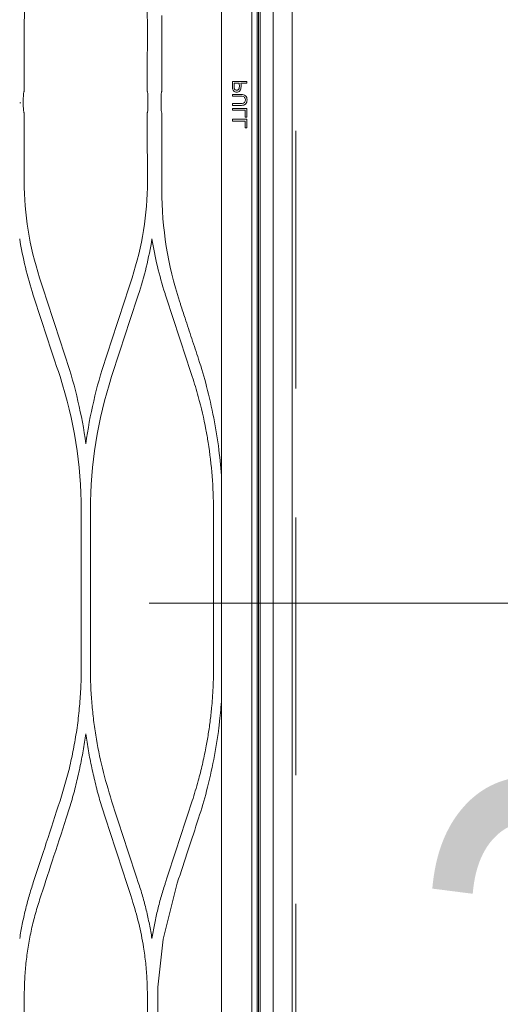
# Model space of a CAD drawing. Header units: inches. Extents: x 69729 to 77643, y -43505 to -36607.
# Tile 21 of 69: x 71989 to 72003, y -38206 to -38177. Entities that reach past the tile are written whole.
import ezdxf

# ---------------------------------------------------------------- set-up
doc = ezdxf.new("R2010")
doc.units = ezdxf.units.IN
doc.header["$MEASUREMENT"] = 0
doc.linetypes.add('HIDDEN', pattern=[0.375, 0.25, -0.125])
doc.layers.get('0').update_dxf_attribs({"lineweight": 0})
doc.layers.get('Defpoints').update_dxf_attribs({"lineweight": 0})
for name, color, linetype, lineweight in [('p--drzwi', 125, 'Continuous', 0), ('p--klimatyzator', 30, 'Continuous', 15), ('p--opis drzwi', 252, 'Continuous', 0), ('p--podciąg', 61, 'Continuous', 0), ('p--wymiary-1-50', 5, 'Continuous', 0)]:
    doc.layers.add(name, color=color, linetype=linetype, lineweight=lineweight)
doc.styles.add('1-50', font='arial.ttf', dxfattribs={"width": 0.75, "height": 12.5})
doc.styles.add('STYL-1', font='arial.ttf', dxfattribs={"width": 0.75})
doc.dimstyles.new('1-50', dxfattribs={"dimtxt": 12.5, "dimasz": 5, "dimexe": 5, "dimexo": 5, "dimgap": 0.09, "dimtad": 0, "dimdsep": 46, "dimtxsty": '1-50', "dimblk": 'OBLIQUE', "dimcen": 0.09, "dimadec": 0, "dimazin": 0, "dimtfac": 1, "dimtdec": 4, "dimtix": 1, "dimtofl": 0, "dimtmove": 2, "dimatfit": 3, "dimldrblk": 'OBLIQUE', "dimfxl": 5, "dimfxlon": 1, "dimtvp": 0.8, "dimtolj": 1, "dimtzin": 0, "dimarcsym": 0})

# ---------------------------------------------------------------- blocks, each defined once
blk = doc.blocks.new('drzwi-90-100')
blk.add_arc((10.8, 3.225), 84.153, 359.52334, 90.47666)
blk = doc.blocks.new('_OBLIQUE')
at = {"color": 0, "linetype": 'ByBlock', "lineweight": -2}
for p, q in [((-0.5, -0.5), (0.5, 0.5)), ((0, 0), (0, 0))]:
    blk.add_line(p, q, dxfattribs=at)
blk = doc.blocks.new('*D30')
at = {"layer": 'Defpoints', "color": 0}
for p in [(71526.912, -38105.971), (71997.121, -38105.971), (71588.357, -38366.071)]:
    blk.add_point(p, dxfattribs=at)
at = {"layer": 'p--wymiary-1-50', "color": 0, "linetype": 'Continuous', "lineweight": -2}
for p, q in [((71531.912, -38105.971), (71521.912, -38105.971)), ((71526.912, -38366.071), (71526.912, -38105.971)), ((71531.912, -38366.071), (71521.912, -38366.071))]:
    blk.add_line(p, q, dxfattribs=at)
at = {"layer": 'p--wymiary-1-50', "color": 0, "lineweight": -2, "xscale": 5, "yscale": 5, "zscale": 5}
for p, rotation in [((71526.912, -38105.971), 90), ((71526.912, -38366.071), 270)]:
    blk.add_blockref('_OBLIQUE', p, dxfattribs=dict(at, rotation=rotation))
at = {"layer": 'p--wymiary-1-50', "color": 0, "linetype": 'Continuous', "ltscale": 12, "insert": (71516.702, -38236.021), "char_height": 12.5, "attachment_point": 5, "rotation": 90, "style": '1-50'}
blk.add_mtext('\\A1;260.1', dxfattribs=at)
blk = doc.blocks.new('*D161')
at = {"layer": 'Defpoints', "color": 0}
for p in [(71979.561, -38144.421), (71997.121, -38144.421), (71997.121, -38244.421)]:
    blk.add_point(p, dxfattribs=at)
at = {"layer": 'p--wymiary-1-50', "color": 0, "linetype": 'Continuous', "lineweight": -2}
for p, q in [((71984.561, -38144.421), (71974.561, -38144.421)), ((71979.561, -38244.421), (71979.561, -38144.421)), ((71984.561, -38244.421), (71974.561, -38244.421))]:
    blk.add_line(p, q, dxfattribs=at)
at = {"layer": 'p--wymiary-1-50', "color": 0, "lineweight": -2, "xscale": 5, "yscale": 5, "zscale": 5}
for p, rotation in [((71979.561, -38144.421), 90), ((71979.561, -38244.421), 270)]:
    blk.add_blockref('_OBLIQUE', p, dxfattribs=dict(at, rotation=rotation))
at = {"layer": 'p--wymiary-1-50', "color": 0, "linetype": 'Continuous', "ltscale": 12, "insert": (71969.351, -38194.421), "char_height": 12.5, "attachment_point": 5, "rotation": 90, "style": '1-50'}
blk.add_mtext('\\A1;100', dxfattribs=at)
blk = doc.blocks.new('A$C66B7A3C4')
at = {"layer": 'p--klimatyzator', "lineweight": 15}
for p, q in [((0.557, 85.44), (0.557, 43.5)), ((0.932, 43.5), (0.932, 85.44)), ((0.987, 1.56), (0.987, 85.44)), ((1.019, 84.083), (1.019, 2.917)), ((1.18, 3.822), (1.18, 83.178)), ((2.055, 83.178), (2.055, 57.846)), ((3.796, 60.187), (3.796, 57.973)), ((7.799, 59.933), (7.799, 57.973)), ((1.323, 58.21), (1.323, 58.264)), ((1.739, 57.885), (1.739, 57.832)), ((1.739, 57.62), (1.739, 57.567)), ((2.055, 57.557), (2.055, 57.765)), ((3.819, 57.765), (3.819, 57.557)), ((7.827, 57.557), (7.827, 57.765)), ((1.323, 57.226), (1.323, 57.48)), ((1.372, 57.426), (1.372, 57.226)), ((1.739, 57.48), (1.739, 57.426)), ((2.055, 57.477), (2.055, 29.523)), ((3.796, 57.35), (3.796, 55.102)), ((7.799, 57.349), (7.799, 55.357)), ((1.323, 56.912), (1.323, 57.165)), ((1.372, 57.111), (1.372, 56.912)), ((1.739, 57.165), (1.739, 57.111)), ((2.728, 50.18), (2.727, 50.181)), ((2.292, 41.316), (2.292, 45.684)), ((5.876, 45.788), (5.876, 41.212)), ((6.139, 41.212), (6.139, 45.788)), ((0.557, 43.5), (0.557, 1.56)), ((0.932, 1.56), (0.932, 43.5)), ((2.728, 36.82), (2.727, 36.819)), ((3.346, 34.932), (3.756, 33.301)), ((3.756, 33.301), (3.915, 31.898)), ((4.215, 31.65), (4.215, 31.644)), ((7.799, 29.651), (7.799, 31.643))]:
    blk.add_line(p, q, dxfattribs=at)
for points, knots in [([(0.003, 86.874), (0.003, 86.176), (0.003, 85.478), (0.003, 84.78), (0.003, 84.041), (0.003, 83.301), (0.003, 82.562), (0.003, 81.869), (0.003, 81.176), (0.003, 80.483), (0.003, 79.836), (0.003, 79.189), (0.003, 78.541), (0.003, 77.94), (0.003, 77.339), (0.003, 76.738), (0.003, 76.183), (0.003, 75.627), (0.003, 75.072), (0.003, 74.563), (0.003, 74.054), (0.003, 73.544), (0.003, 73.177), (0.003, 72.809), (0.003, 72.441), (0.003, 72.101), (0.003, 71.762), (0.003, 71.422), (0.003, 71.111), (0.003, 70.8), (0.003, 70.489), (0.003, 70.206), (0.003, 69.923), (0.003, 69.641), (0.003, 69.386), (0.003, 69.132), (0.003, 68.878), (0.003, 68.642), (0.003, 68.406), (0.003, 68.17), (0.003, 67.91), (0.003, 67.651), (0.003, 67.391), (0.003, 67.019), (0.003, 66.648), (0.003, 66.276), (0.003, 65.858), (0.003, 65.44), (0.003, 65.022), (0.003, 64.558), (0.003, 64.094), (0.003, 63.63), (0.003, 63.12), (0.003, 62.61), (0.003, 62.1), (0.003, 61.544), (0.003, 60.987), (0.003, 60.431), (0.003, 59.829), (0.003, 59.226), (0.003, 58.624), (0.003, 57.975), (0.003, 57.326), (0.003, 56.678), (0.003, 56.043), (0.003, 55.407), (0.003, 54.772), (0.003, 54.098), (0.003, 53.424), (0.003, 52.751), (0.003, 52.038), (0.003, 51.325), (0.003, 50.612), (0.003, 49.861), (0.003, 49.109), (0.003, 48.358), (0.003, 47.568), (0.003, 46.777), (0.003, 45.987), (0.003, 45.158), (0.003, 44.329), (0.003, 43.5)], [0, 0, 0, 0, 1, 1, 1, 2, 2, 2, 3, 3, 3, 4, 4, 4, 5, 5, 5, 6, 6, 6, 7, 7, 7, 8, 8, 8, 9, 9, 9, 10, 10, 10, 11, 11, 11, 12, 12, 12, 13, 13, 13, 14, 14, 14, 15, 15, 15, 16, 16, 16, 17, 17, 17, 18, 18, 18, 19, 19, 19, 20, 20, 20, 21, 21, 21, 22, 22, 22, 23, 23, 23, 24, 24, 24, 25, 25, 25, 26, 26, 26, 27, 27, 27, 27]), ([(4.662, 62.737), (4.594, 62.511), (4.526, 62.285), (4.469, 62.056), (4.412, 61.826), (4.366, 61.593), (4.329, 61.358), (4.304, 61.202), (4.283, 61.045), (4.266, 60.887), (4.249, 60.73), (4.236, 60.572), (4.228, 60.414), (4.22, 60.256), (4.218, 60.098), (4.215, 59.94)], [0, 0, 0, 0, 1, 1, 1, 2, 2, 2, 3, 3, 3, 4, 4, 4, 5, 5, 5, 5]), ([(7.799, 59.933), (7.797, 60.092), (7.794, 60.252), (7.787, 60.411), (7.779, 60.569), (7.766, 60.727), (7.749, 60.885), (7.733, 61.042), (7.712, 61.199), (7.687, 61.355), (7.662, 61.51), (7.633, 61.665), (7.6, 61.82), (7.567, 61.974), (7.53, 62.128), (7.489, 62.28), (7.446, 62.433), (7.399, 62.585), (7.352, 62.736)], [0, 0, 0, 0, 1, 1, 1, 2, 2, 2, 3, 3, 3, 4, 4, 4, 5, 5, 5, 6, 6, 6, 6]), ([(1.735, 58.049), (1.733, 58.036), (1.729, 58.022), (1.722, 58.01), (1.717, 58.001), (1.711, 57.992), (1.703, 57.985), (1.695, 57.978), (1.686, 57.972), (1.676, 57.967), (1.665, 57.962), (1.653, 57.958), (1.64, 57.956), (1.623, 57.953), (1.606, 57.954), (1.589, 57.957), (1.575, 57.96), (1.561, 57.965), (1.549, 57.972), (1.539, 57.978), (1.53, 57.985), (1.522, 57.994), (1.514, 58.003), (1.508, 58.013), (1.504, 58.024), (1.497, 58.042), (1.494, 58.061), (1.493, 58.08), (1.489, 58.123), (1.492, 58.166), (1.492, 58.21)], [0, 0, 0, 0, 1, 1, 1, 2, 2, 2, 3, 3, 3, 4, 4, 4, 5, 5, 5, 6, 6, 6, 7, 7, 7, 8, 8, 8, 9, 9, 9, 10, 10, 10, 10]), ([(1.541, 58.21), (1.541, 58.17), (1.539, 58.13), (1.541, 58.09), (1.542, 58.079), (1.544, 58.069), (1.547, 58.059), (1.549, 58.051), (1.552, 58.044), (1.556, 58.038), (1.56, 58.031), (1.566, 58.026), (1.572, 58.022), (1.578, 58.018), (1.584, 58.015), (1.59, 58.013), (1.6, 58.01), (1.61, 58.009), (1.62, 58.01), (1.63, 58.01), (1.641, 58.012), (1.651, 58.016), (1.658, 58.019), (1.664, 58.024), (1.669, 58.029), (1.675, 58.034), (1.68, 58.041), (1.683, 58.048), (1.684, 58.05), (1.685, 58.053), (1.686, 58.056)], [0, 0, 0, 0, 1, 1, 1, 2, 2, 2, 3, 3, 3, 4, 4, 4, 5, 5, 5, 6, 6, 6, 7, 7, 7, 8, 8, 8, 9, 9, 9, 10, 10, 10, 10]), ([(1.686, 58.056), (1.69, 58.071), (1.69, 58.086), (1.69, 58.101), (1.69, 58.116), (1.69, 58.13), (1.69, 58.145), (1.69, 58.167), (1.69, 58.188), (1.69, 58.21)], [0, 0, 0, 0, 1, 1, 1, 2, 2, 2, 3, 3, 3, 3]), ([(1.739, 58.264), (1.739, 58.244), (1.739, 58.225), (1.739, 58.205), (1.739, 58.186), (1.739, 58.166), (1.739, 58.147), (1.739, 58.114), (1.741, 58.081), (1.735, 58.049)], [0, 0, 0, 0, 1, 1, 1, 2, 2, 2, 3, 3, 3, 3]), ([(3.819, 57.765), (3.819, 57.787), (3.819, 57.809), (3.818, 57.829), (3.817, 57.849), (3.816, 57.868), (3.815, 57.885), (3.813, 57.903), (3.812, 57.918), (3.81, 57.931), (3.807, 57.945), (3.805, 57.955), (3.803, 57.962), (3.8, 57.969), (3.798, 57.972), (3.796, 57.973)], [0, 0, 0, 0, 1, 1, 1, 2, 2, 2, 3, 3, 3, 4, 4, 4, 5, 5, 5, 5]), ([(4.222, 57.973), (4.219, 57.973), (4.216, 57.969), (4.214, 57.961), (4.212, 57.953), (4.209, 57.94), (4.207, 57.924), (4.205, 57.909), (4.204, 57.89), (4.202, 57.869), (4.201, 57.849), (4.2, 57.826), (4.2, 57.803), (4.2, 57.79), (4.2, 57.778), (4.2, 57.765)], [0, 0, 0, 0, 1, 1, 1, 2, 2, 2, 3, 3, 3, 4, 4, 4, 5, 5, 5, 5]), ([(7.799, 57.973), (7.803, 57.973), (7.806, 57.969), (7.809, 57.96), (7.812, 57.951), (7.815, 57.937), (7.818, 57.919), (7.82, 57.903), (7.823, 57.882), (7.824, 57.859), (7.825, 57.839), (7.826, 57.815), (7.827, 57.792), (7.827, 57.783), (7.827, 57.774), (7.827, 57.765)], [0, 0, 0, 0, 1, 1, 1, 2, 2, 2, 3, 3, 3, 4, 4, 4, 5, 5, 5, 5]), ([(1.739, 57.567), (1.652, 57.567), (1.565, 57.564), (1.478, 57.567), (1.434, 57.569), (1.388, 57.577), (1.357, 57.608), (1.326, 57.639), (1.315, 57.685), (1.316, 57.728), (1.316, 57.772), (1.327, 57.818), (1.359, 57.848), (1.391, 57.877), (1.438, 57.884), (1.481, 57.885), (1.567, 57.888), (1.653, 57.885), (1.739, 57.885)], [0, 0, 0, 0, 1, 1, 1, 2, 2, 2, 3, 3, 3, 4, 4, 4, 5, 5, 5, 6, 6, 6, 6]), ([(1.739, 57.832), (1.686, 57.832), (1.633, 57.832), (1.58, 57.832), (1.527, 57.832), (1.472, 57.84), (1.422, 57.823), (1.396, 57.814), (1.377, 57.792), (1.37, 57.766), (1.363, 57.741), (1.363, 57.713), (1.37, 57.687), (1.376, 57.661), (1.395, 57.639), (1.42, 57.63), (1.445, 57.622), (1.472, 57.62), (1.499, 57.62)], [0, 0, 0, 0, 1, 1, 1, 2, 2, 2, 3, 3, 3, 4, 4, 4, 5, 5, 5, 6, 6, 6, 6]), ([(2.055, 57.765), (2.055, 57.788), (2.055, 57.812), (2.055, 57.834), (2.055, 57.838), (2.055, 57.842), (2.055, 57.846)], [0, 0, 0, 0, 1, 1, 1, 2, 2, 2, 2]), ([(2.055, 57.477), (2.055, 57.498), (2.055, 57.522), (2.055, 57.545), (2.055, 57.549), (2.055, 57.553), (2.055, 57.557)], [0, 0, 0, 0, 1, 1, 1, 2, 2, 2, 2]), ([(3.796, 57.35), (3.799, 57.351), (3.802, 57.357), (3.805, 57.367), (3.807, 57.377), (3.81, 57.392), (3.812, 57.412), (3.814, 57.429), (3.816, 57.451), (3.817, 57.475), (3.818, 57.496), (3.819, 57.519), (3.819, 57.543), (3.819, 57.548), (3.819, 57.552), (3.819, 57.557)], [0, 0, 0, 0, 1, 1, 1, 2, 2, 2, 3, 3, 3, 4, 4, 4, 5, 5, 5, 5]), ([(4.2, 57.557), (4.2, 57.535), (4.2, 57.512), (4.201, 57.49), (4.202, 57.469), (4.203, 57.449), (4.204, 57.431), (4.206, 57.413), (4.207, 57.397), (4.209, 57.385), (4.211, 57.372), (4.214, 57.362), (4.216, 57.356), (4.218, 57.352), (4.22, 57.349), (4.222, 57.349)], [0, 0, 0, 0, 1, 1, 1, 2, 2, 2, 3, 3, 3, 4, 4, 4, 5, 5, 5, 5]), ([(7.827, 57.557), (7.827, 57.536), (7.827, 57.514), (7.826, 57.493), (7.825, 57.473), (7.823, 57.453), (7.822, 57.436), (7.82, 57.418), (7.818, 57.403), (7.816, 57.39), (7.813, 57.376), (7.811, 57.366), (7.808, 57.359), (7.805, 57.353), (7.802, 57.349), (7.799, 57.349)], [0, 0, 0, 0, 1, 1, 1, 2, 2, 2, 3, 3, 3, 4, 4, 4, 5, 5, 5, 5]), ([(3.28, 51.867), (3.269, 51.834), (3.258, 51.801), (3.248, 51.768), (3.205, 51.637), (3.162, 51.506), (3.119, 51.375), (3.054, 51.176), (2.988, 50.977), (2.923, 50.778), (2.858, 50.579), (2.793, 50.38), (2.728, 50.181)], [0, 0, 0, 0, 1, 1, 1, 2, 2, 2, 3, 3, 3, 4, 4, 4, 4]), ([(2.292, 45.684), (2.292, 45.719), (2.292, 45.753), (2.292, 45.788), (2.292, 46.448), (2.344, 47.107), (2.448, 47.759), (2.468, 47.883), (2.489, 48.006), (2.513, 48.128)], [0, 0, 0, 0, 1, 1, 1, 2, 2, 2, 3, 3, 3, 3]), ([(0.003, 43.5), (0.003, 42.715), (0.003, 41.93), (0.003, 41.145), (0.003, 40.406), (0.003, 39.667), (0.003, 38.927), (0.003, 38.234), (0.003, 37.541), (0.003, 36.848), (0.003, 36.201), (0.003, 35.554), (0.003, 34.907), (0.003, 34.305), (0.003, 33.704), (0.003, 33.103), (0.003, 32.548), (0.003, 31.993), (0.003, 31.437), (0.003, 30.928), (0.003, 30.419), (0.003, 29.91), (0.003, 29.542), (0.003, 29.174), (0.003, 28.806), (0.003, 28.466), (0.003, 28.127), (0.003, 27.787), (0.003, 27.476), (0.003, 27.165), (0.003, 26.854), (0.003, 26.571), (0.003, 26.289), (0.003, 26.006), (0.003, 25.752), (0.003, 25.497), (0.003, 25.243), (0.003, 25.007), (0.003, 24.771), (0.003, 24.535), (0.003, 24.275), (0.003, 24.016), (0.003, 23.756), (0.003, 23.384), (0.003, 23.013), (0.003, 22.641), (0.003, 22.223), (0.003, 21.805), (0.003, 21.388), (0.003, 20.924), (0.003, 20.46), (0.003, 19.996), (0.003, 19.485), (0.003, 18.975), (0.003, 18.465), (0.003, 17.909), (0.003, 17.353), (0.003, 16.796), (0.003, 16.194), (0.003, 15.591), (0.003, 14.989), (0.003, 14.34), (0.003, 13.692), (0.003, 13.043), (0.003, 12.408), (0.003, 11.773), (0.003, 11.137), (0.003, 10.464), (0.003, 9.79), (0.003, 9.116), (0.003, 8.403), (0.003, 7.69), (0.003, 6.978), (0.003, 6.226), (0.003, 5.475), (0.003, 4.723), (0.003, 3.933), (0.003, 3.143), (0.003, 2.352), (0.003, 1.61), (0.003, 0.868), (0.003, 0.126)], [0, 0, 0, 0, 1, 1, 1, 2, 2, 2, 3, 3, 3, 4, 4, 4, 5, 5, 5, 6, 6, 6, 7, 7, 7, 8, 8, 8, 9, 9, 9, 10, 10, 10, 11, 11, 11, 12, 12, 12, 13, 13, 13, 14, 14, 14, 15, 15, 15, 16, 16, 16, 17, 17, 17, 18, 18, 18, 19, 19, 19, 20, 20, 20, 21, 21, 21, 22, 22, 22, 23, 23, 23, 24, 24, 24, 25, 25, 25, 26, 26, 26, 27, 27, 27, 27]), ([(2.292, 41.316), (2.292, 41.213), (2.292, 41.111), (2.293, 41.008), (2.295, 40.905), (2.298, 40.803), (2.302, 40.701), (2.311, 40.496), (2.324, 40.292), (2.342, 40.088), (2.355, 39.952), (2.369, 39.816), (2.386, 39.68), (2.402, 39.544), (2.421, 39.409), (2.443, 39.274), (2.464, 39.14), (2.488, 39.006), (2.513, 38.872)], [0, 0, 0, 0, 1, 1, 1, 2, 2, 2, 3, 3, 3, 4, 4, 4, 5, 5, 5, 6, 6, 6, 6]), ([(5.256, 37.325), (5.351, 37.64), (5.446, 37.954), (5.525, 38.274), (5.604, 38.592), (5.667, 38.915), (5.719, 39.241), (5.745, 39.404), (5.768, 39.568), (5.787, 39.732), (5.807, 39.896), (5.823, 40.06), (5.836, 40.224), (5.85, 40.388), (5.86, 40.553), (5.866, 40.718), (5.872, 40.882), (5.874, 41.047), (5.876, 41.212)], [0, 0, 0, 0, 1, 1, 1, 2, 2, 2, 3, 3, 3, 4, 4, 4, 5, 5, 5, 6, 6, 6, 6]), ([(6.139, 41.212), (6.142, 41.023), (6.144, 40.834), (6.152, 40.646), (6.16, 40.458), (6.173, 40.27), (6.19, 40.083), (6.207, 39.896), (6.228, 39.71), (6.253, 39.524), (6.278, 39.338), (6.308, 39.153), (6.342, 38.969), (6.375, 38.784), (6.413, 38.6), (6.455, 38.417), (6.497, 38.234), (6.543, 38.051), (6.595, 37.87), (6.646, 37.687), (6.703, 37.506), (6.759, 37.326)], [0, 0, 0, 0, 1, 1, 1, 2, 2, 2, 3, 3, 3, 4, 4, 4, 5, 5, 5, 6, 6, 6, 7, 7, 7, 7]), ([(2.136, 39.458), (2.128, 39.522), (2.121, 39.585), (2.114, 39.649), (2.09, 39.863), (2.071, 40.079), (2.057, 40.295)], [0, 0, 0, 0, 1, 1, 1, 2, 2, 2, 2]), ([(6.007, 39.279), (5.983, 39.113), (5.958, 38.947), (5.93, 38.782), (5.901, 38.616), (5.869, 38.451), (5.834, 38.287), (5.799, 38.122), (5.761, 37.958), (5.72, 37.795), (5.679, 37.631), (5.636, 37.468), (5.589, 37.306), (5.541, 37.143), (5.49, 36.981), (5.439, 36.82)], [0, 0, 0, 0, 1, 1, 1, 2, 2, 2, 3, 3, 3, 4, 4, 4, 5, 5, 5, 5]), ([(6.576, 36.82), (6.525, 36.981), (6.474, 37.143), (6.426, 37.306), (6.379, 37.469), (6.335, 37.632), (6.294, 37.796), (6.254, 37.959), (6.216, 38.123), (6.181, 38.288), (6.146, 38.452), (6.114, 38.617), (6.085, 38.782), (6.057, 38.947), (6.032, 39.113), (6.007, 39.279)], [0, 0, 0, 0, 1, 1, 1, 2, 2, 2, 3, 3, 3, 4, 4, 4, 5, 5, 5, 5]), ([(2.513, 38.872), (2.545, 38.709), (2.578, 38.546), (2.616, 38.385), (2.653, 38.224), (2.695, 38.065), (2.737, 37.906)], [0, 0, 0, 0, 1, 1, 1, 2, 2, 2, 2]), ([(2.737, 37.906), (2.764, 37.808), (2.792, 37.711), (2.821, 37.614), (2.85, 37.518), (2.881, 37.422), (2.911, 37.326)], [0, 0, 0, 0, 1, 1, 1, 2, 2, 2, 2]), ([(2.911, 37.326), (3.041, 36.93), (3.17, 36.534), (3.3, 36.139), (3.429, 35.743), (3.558, 35.348), (3.688, 34.953)], [0, 0, 0, 0, 1, 1, 1, 2, 2, 2, 2]), ([(6.759, 37.326), (6.892, 36.919), (7.025, 36.512), (7.158, 36.106), (7.284, 35.722), (7.41, 35.338), (7.536, 34.953)], [0, 0, 0, 0, 1, 1, 1, 2, 2, 2, 2]), ([(3.346, 34.932), (3.24, 35.254), (3.134, 35.577), (3.028, 35.9), (2.928, 36.207), (2.828, 36.513), (2.727, 36.819)], [0, 0, 0, 0, 1, 1, 1, 2, 2, 2, 2]), ([(7.352, 34.447), (7.23, 34.821), (7.107, 35.195), (6.985, 35.569), (6.849, 35.986), (6.712, 36.403), (6.576, 36.82)], [0, 0, 0, 0, 1, 1, 1, 2, 2, 2, 2]), ([(3.703, 34.905), (3.744, 34.774), (3.785, 34.642), (3.822, 34.51), (3.859, 34.379), (3.893, 34.247), (3.925, 34.114), (3.956, 33.982), (3.986, 33.85), (4.012, 33.717), (4.038, 33.584), (4.061, 33.451), (4.083, 33.318)], [0, 0, 0, 0, 1, 1, 1, 2, 2, 2, 3, 3, 3, 4, 4, 4, 4]), ([(4.083, 33.318), (4.107, 33.456), (4.131, 33.595), (4.158, 33.732), (4.185, 33.87), (4.216, 34.007), (4.249, 34.143), (4.282, 34.28), (4.317, 34.415), (4.356, 34.55), (4.395, 34.685), (4.437, 34.819), (4.48, 34.953)], [0, 0, 0, 0, 1, 1, 1, 2, 2, 2, 3, 3, 3, 4, 4, 4, 4]), ([(7.536, 34.953), (7.578, 34.819), (7.62, 34.685), (7.659, 34.55), (7.698, 34.416), (7.733, 34.28), (7.766, 34.144), (7.799, 34.008), (7.83, 33.871), (7.857, 33.734), (7.884, 33.597), (7.908, 33.459), (7.931, 33.321)], [0, 0, 0, 0, 1, 1, 1, 2, 2, 2, 3, 3, 3, 4, 4, 4, 4]), ([(4.662, 34.447), (4.594, 34.222), (4.526, 33.996), (4.469, 33.767), (4.412, 33.537), (4.366, 33.304), (4.329, 33.069), (4.304, 32.913), (4.283, 32.755), (4.266, 32.598), (4.249, 32.441), (4.236, 32.283), (4.228, 32.125), (4.22, 31.967), (4.218, 31.809), (4.215, 31.65)], [0, 0, 0, 0, 1, 1, 1, 2, 2, 2, 3, 3, 3, 4, 4, 4, 5, 5, 5, 5]), ([(7.799, 31.643), (7.797, 31.803), (7.794, 31.963), (7.787, 32.122), (7.779, 32.28), (7.766, 32.438), (7.749, 32.596), (7.733, 32.753), (7.712, 32.909), (7.687, 33.065), (7.662, 33.221), (7.633, 33.376), (7.6, 33.53), (7.567, 33.685), (7.53, 33.839), (7.489, 33.991), (7.446, 34.144), (7.399, 34.296), (7.352, 34.447)], [0, 0, 0, 0, 1, 1, 1, 2, 2, 2, 3, 3, 3, 4, 4, 4, 5, 5, 5, 6, 6, 6, 6]), ([(3.915, 31.898), (3.916, 31.553), (3.916, 31.207), (3.916, 30.862), (3.916, 30.639), (3.916, 30.415), (3.916, 30.192), (3.916, 29.969), (3.916, 29.746), (3.916, 29.523), (3.916, 29.467), (3.916, 29.411), (3.916, 29.355), (3.916, 29.244), (3.916, 29.132), (3.916, 29.021), (3.916, 28.909), (3.916, 28.797), (3.916, 28.686), (3.916, 28.463), (3.916, 28.239), (3.916, 28.016), (3.916, 27.793), (3.916, 27.57), (3.916, 27.347), (3.916, 27.169), (3.916, 26.991), (3.915, 26.813)], [0, 0, 0, 0, 1, 1, 1, 2, 2, 2, 3, 3, 3, 4, 4, 4, 5, 5, 5, 6, 6, 6, 7, 7, 7, 8, 8, 8, 9, 9, 9, 9])]:
    blk.add_open_spline(points, degree=3, knots=knots, dxfattribs=at)
for points in [[(4.222, 57.973), (4.219, 58.627), (4.217, 59.28), (4.215, 59.933)], [(1.323, 58.264), (1.462, 58.264), (1.601, 58.264), (1.739, 58.264)], [(1.492, 58.21), (1.436, 58.21), (1.379, 58.21), (1.323, 58.21)], [(1.69, 58.21), (1.64, 58.21), (1.591, 58.21), (1.541, 58.21)], [(1.499, 57.62), (1.579, 57.62), (1.659, 57.62), (1.739, 57.62)], [(4.2, 57.645), (4.2, 57.685), (4.2, 57.725), (4.2, 57.765)], [(4.2, 57.557), (4.2, 57.586), (4.2, 57.616), (4.2, 57.645)], [(7.931, 57.645), (7.919, 57.645), (7.907, 57.645), (7.895, 57.645)], [(1.323, 57.48), (1.462, 57.48), (1.601, 57.48), (1.739, 57.48)], [(1.739, 57.426), (1.617, 57.426), (1.494, 57.426), (1.372, 57.426)], [(4.215, 55.356), (4.217, 56.021), (4.22, 56.685), (4.222, 57.349)], [(1.372, 57.226), (1.355, 57.226), (1.339, 57.226), (1.323, 57.226)], [(1.323, 57.165), (1.462, 57.165), (1.601, 57.165), (1.739, 57.165)], [(1.739, 57.111), (1.617, 57.111), (1.494, 57.111), (1.372, 57.111)], [(1.372, 56.912), (1.355, 56.912), (1.339, 56.912), (1.323, 56.912)], [(4.662, 52.553), (4.366, 53.457), (4.216, 54.391), (4.215, 55.35)], [(7.799, 55.357), (7.799, 54.397), (7.649, 53.46), (7.352, 52.553)], [(3.796, 55.102), (3.796, 54.003), (3.62, 52.906), (3.28, 51.867)], [(3.703, 52.095), (3.871, 52.616), (3.998, 53.146), (4.083, 53.682)], [(4.083, 53.682), (4.172, 53.129), (4.304, 52.583), (4.48, 52.047)], [(7.536, 52.047), (7.711, 52.583), (7.843, 53.127), (7.931, 53.679)], [(5.439, 50.18), (5.18, 50.971), (4.921, 51.762), (4.662, 52.553)], [(7.352, 52.553), (7.093, 51.762), (6.835, 50.971), (6.576, 50.18)], [(2.911, 49.674), (3.17, 50.466), (3.429, 51.257), (3.688, 52.047)], [(3.688, 52.047), (3.693, 52.063), (3.698, 52.079), (3.703, 52.095)], [(4.48, 52.047), (4.738, 51.256), (4.997, 50.465), (5.256, 49.675)], [(6.759, 49.674), (7.018, 50.465), (7.277, 51.256), (7.536, 52.047)], [(3.28, 51.867), (3.28, 51.867), (3.28, 51.866), (3.28, 51.867)], [(2.728, 50.18), (2.642, 49.918), (2.564, 49.653), (2.493, 49.386)], [(2.728, 50.181), (2.728, 50.181), (2.728, 50.18), (2.728, 50.18)], [(6.007, 47.721), (5.892, 48.555), (5.702, 49.375), (5.439, 50.18)], [(6.576, 50.18), (6.312, 49.375), (6.122, 48.554), (6.007, 47.721)], [(2.737, 49.094), (2.79, 49.289), (2.848, 49.482), (2.911, 49.674)], [(5.256, 49.675), (5.667, 48.418), (5.876, 47.121), (5.876, 45.788)], [(6.139, 45.788), (6.139, 47.12), (6.348, 48.417), (6.759, 49.674)], [(2.493, 49.386), (2.335, 48.779), (2.215, 48.163), (2.136, 47.542)], [(2.513, 48.128), (2.575, 48.454), (2.649, 48.776), (2.737, 49.094)], [(2.055, 46.682), (2.073, 46.969), (2.101, 47.256), (2.136, 47.542)], [(2.136, 39.458), (2.215, 38.837), (2.335, 38.221), (2.493, 37.614)], [(2.728, 36.82), (2.642, 37.082), (2.564, 37.347), (2.493, 37.614)], [(4.48, 34.953), (4.738, 35.744), (4.997, 36.535), (5.256, 37.325)], [(2.728, 36.819), (2.728, 36.819), (2.728, 36.819), (2.728, 36.82)], [(5.439, 36.82), (5.18, 36.029), (4.921, 35.238), (4.662, 34.447)], [(3.28, 35.133), (3.28, 35.133), (3.28, 35.133), (3.28, 35.133)], [(3.688, 34.953), (3.693, 34.937), (3.698, 34.921), (3.703, 34.905)], [(4.215, 31.644), (4.217, 30.979), (4.22, 30.315), (4.222, 29.651)]]:
    blk.add_open_spline(points, degree=3, dxfattribs=at)

msp = doc.modelspace()

# ---------------------------------------------------------------- linework, layer by layer
at = {"layer": 'p--opis drzwi', "lineweight": 0}
msp.add_line((71992.854, -38194.421), (72022.854, -38194.421), dxfattribs=at)
at = {"layer": 'p--podciąg', "linetype": 'HIDDEN', "ltscale": 30}
msp.add_line((71997.121, -38244.421), (71997.121, -38144.421), dxfattribs=at)

# ---------------------------------------------------------------- block references
at = {"layer": 'p--drzwi', "xscale": -1, "rotation": 89.99999999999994}
msp.add_blockref('drzwi-90-100', (72005.071, -38144.421), dxfattribs=at)
at = {"layer": 'p--klimatyzator', "color": 2, "linetype": 'Continuous', "lineweight": 60, "xscale": -1}
msp.add_blockref('A$C66B7A3C4', (71997.019, -38237.498), dxfattribs=at)

# ---------------------------------------------------------------- texts
at = {"layer": 'p--opis drzwi', "lineweight": 0, "insert": (72022.233, -38178.802), "char_height": 12.5, "width": 17.2395, "attachment_point": 3, "style": 'STYL-1'}
msp.add_mtext('90\\P200', dxfattribs=at)

# ---------------------------------------------------------------- dimensions: what is measured, and where the dimension line sits
at = {"layer": 'p--wymiary-1-50', "linetype": 'Continuous'}
for base, p1, p2, picture, middle in [((71526.912, -38105.971), (71588.357, -38366.071), (71997.121, -38105.971), '*D30', (71516.702, -38236.021)), ((71979.561, -38144.421), (71997.121, -38244.421), (71997.121, -38144.421), '*D161', (71969.351, -38194.421))]:
    dim = msp.add_linear_dim(base=base, p1=p1, p2=p2, angle=90, dimstyle='1-50', dxfattribs=at)
    dim.commit()
    dim.dimension.update_dxf_attribs({"geometry": picture, "text_midpoint": middle})

doc.saveas('drawing.dxf')
